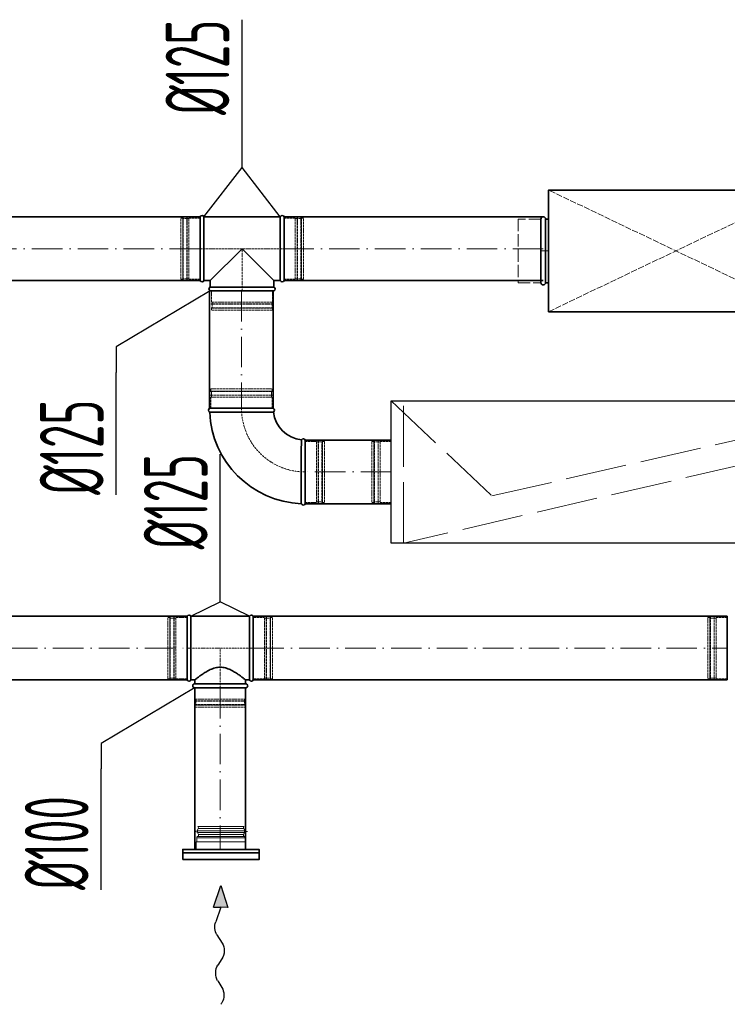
# Model space of a CAD drawing. Header units: millimetres. Extents: x -20688 to 44066, y -7315 to 67290.
# Tile 21 of 75: x 16974 to 18363, y 15554 to 17488. Entities that reach past the tile are written whole.
import ezdxf

# ---------------------------------------------------------------- set-up
doc = ezdxf.new("R2010")
doc.units = ezdxf.units.MM
for name, pattern in [('ACAD_ISO02W100', [15, 12, -3]), ('ACAD_ISO10W100', [18, 12, -3, 0, -3]), ('phl_thick', [0])]:
    doc.linetypes.add(name, pattern=pattern)
for name, color, linetype, lineweight in [('VZT_01 SUP (PŘÍVOD) - OBRYS', 5, 'Continuous', 35), ('VZT_02 SUP (PŘÍVOD) - OSA', 5, 'ACAD_ISO10W100', 5), ('VZT_05 ETA (ODVOD) - OBRYS', 6, 'Continuous', 35), ('VZT_06 ETA (ODVOD) - OSA', 6, 'ACAD_ISO10W100', 5), ('VZT_21 ZAŘÍZENÍ - OBRYS', 1, 'Continuous', 30), ('VZT_22 ZAŘÍZENÍ - DETAIL', 8, 'Continuous', 5), ('VZT_30 DISTRIBUČNÍ PRVKY - OBRYS', 1, 'Continuous', 35), ('VZT_35 TLUMIČE HLUKU - OBRYS', 1, 'Continuous', 35), ('VZT_36 TLUMIČE HLUKU - OSA', 1, 'ACAD_ISO10W100', 5), ('VZT_37 TLUMIČE HLUKU - DETAIL', 8, 'ACAD_ISO02W100', 5), ('VZT_50 POPIS - OBECNE', 7, 'Continuous', 13), ('VZT_60_KOTY - DIMENZE', 7, 'Continuous', 5)]:
    doc.layers.add(name, color=color, linetype=linetype, lineweight=lineweight)
for name, color, linetype, lineweight, plot in [('VZT_03 SUP (PŘÍVOD) - NETISK', 8, 'ACAD_ISO02W100', 5, False), ('VZT_07 ETA (ODVOD) - NETISK', 8, 'ACAD_ISO02W100', 5, False), ('VZT_39 TLUMIČE HLUKU - NETISK', 8, 'ACAD_ISO02W100', 5, False)]:
    doc.layers.add(name, color=color, linetype=linetype, lineweight=lineweight, plot=plot)
doc.styles.add('EVORA_125', font='isocp.shx', dxfattribs={"width": 0.6, "height": 125})

msp = doc.modelspace()

# ---------------------------------------------------------------- linework, layer by layer
at = {"color": 8, "lineweight": 5}
for points in [[(17325.5, 15899), (17324.1, 15902.9), (17369.2, 15902.9)], [(17413, 15899), (17414.4, 15902.9), (17369.2, 15902.9)], [(17321.7, 15880.8), (17369.2, 15880.8)], [(17323.7, 15883.4), (17369.2, 15883.4)], [(17324.6, 15898.8), (17369.2, 15898.8)], [(17325.3, 15887.1), (17369.2, 15887.1)], [(17413.9, 15898.8), (17369.2, 15898.8)], [(17413.1, 15887.1), (17369.2, 15887.1)], [(17414.8, 15883.4), (17369.2, 15883.4)], [(17416.7, 15880.8), (17369.2, 15880.8)], [(17320.7, 15857.9), (17320.7, 15872.9), (17417.7, 15872.9), (17417.7, 15857.9)], [(17320.7, 15857.9), (17417.7, 15857.9)]]:
    msp.add_lwpolyline(points, dxfattribs=at)
for points in [[(17317.1, 15892.8), (17322.8, 15894.2, -0.060863), (17323.5, 15894.3), (17369.2, 15894.3)], [(17317.1, 15892.8), (17323.1, 15891.4, 0.058981), (17323.7, 15891.3), (17369.2, 15891.3)], [(17321.7, 15872.9), (17321.7, 15880.8, -0.291473), (17323.3, 15883.2, -0.291473)], [(17421.4, 15892.8), (17415.6, 15894.2, 0.060863), (17415, 15894.3), (17369.2, 15894.3)], [(17421.4, 15892.8), (17415.4, 15891.4, -0.058981), (17414.8, 15891.3), (17369.2, 15891.3)], [(17416.7, 15872.9), (17416.7, 15880.8, 0.291473), (17415.2, 15883.2, 0.291473)]]:
    msp.add_lwpolyline(points, format="xyb", dxfattribs=at)
for centre, radius, start, end in [((17333.6, 15893.5), 10.5, 149.7176, 217.8378), ((17321.5, 15886.6), 3.88, 297.4993, 6.6735), ((17404.9, 15893.5), 10.5, 322.1622, 30.2824), ((17417, 15886.6), 3.88, 173.3265, 242.5007)]:
    msp.add_arc(centre, radius, start, end, dxfattribs=at)
at = {"layer": 'VZT_01 SUP (PŘÍVOD) - OBRYS'}
for p, q in [((17328.2, 16975.4), (17328.2, 17100.4)), ((17335.9, 16975.4), (17335.9, 17100.4)), ((17335.9, 17100.4), (17485.6, 17100.4)), ((17485.6, 16975.4), (17485.6, 17100.4)), ((17493.2, 17100.4), (17493.2, 16975.4)), ((17348.2, 16975.4), (17410.7, 17037.9)), ((17410.7, 17037.9), (17473.2, 16975.4)), ((17335.9, 16975.4), (17348.2, 16975.4)), ((17348.2, 16962.6), (17348.2, 16975.4)), ((17473.2, 16962.6), (17473.2, 16975.4)), ((17473.2, 16975.4), (17485.6, 16975.4)), ((17473.2, 16962.6), (17348.2, 16962.6)), ((17473.2, 16954.9), (17348.2, 16954.9)), ((17347, 16724.3), (17472, 16724.3)), ((17534.5, 16661.8), (17534.5, 16536.8))]:
    msp.add_line(p, q, dxfattribs=at)
for points in [[(16645, 17100.4), (17328.2, 17100.4)], [(17493.2, 17100.4), (18001.8, 17100.4)], [(16645, 16975.4), (17328.2, 16975.4)], [(17493.2, 16975.4), (18001.8, 16975.4)], [(17534.5, 16661.8), (17703.5, 16661.8)], [(17534.5, 16536.8), (17703.5, 16536.8)]]:
    msp.add_lwpolyline(points, dxfattribs=at)
at = {"layer": 'VZT_01 SUP (PŘÍVOD) - OBRYS', "elevation": 0}
for points in [[(17347, 16724.3), (17347, 16954.9)], [(17472, 16724.3), (17472, 16954.9)]]:
    msp.add_lwpolyline(points, dxfattribs=at)
at = {"layer": 'VZT_01 SUP (PŘÍVOD) - OBRYS'}
for centre, radius, start, end in [((17332.1, 17098.8), 4.17, 23.4678, 156.5322), ((17489.4, 17098.8), 4.17, 23.4678, 156.5322), ((17332.1, 16977.1), 4.17, 203.4678, 336.5322), ((17489.4, 16977.1), 4.17, 203.4678, 336.5322), ((17349.9, 16958.8), 4.17, 113.4678, 246.5322), ((17471.6, 16958.8), 4.17, 293.4678, 66.5322), ((17348.7, 16720.5), 4.17, 113.4678, 248.8928), ((17534.5, 16724.3), 187.5, 182.3607, 267.6393), ((17470.3, 16720.5), 4.17, 300.2981, 66.5322), ((17534.5, 16724.3), 62.5, 186.8302, 263.1698), ((17530.7, 16660.2), 4.17, 23.4678, 149.7019), ((17530.7, 16538.5), 4.17, 201.1072, 336.5322)]:
    msp.add_arc(centre, radius, start, end, dxfattribs=at)
for points, knots in [([(17472.5, 16716.9), (17472.5, 16716.9), (17472.4, 16716.9), (17472.1, 16716.9), (17471.8, 16716.9), (17470.7, 16716.9), (17469.9, 16716.9), (17466.8, 16716.9), (17463.6, 16716.8), (17454.7, 16716.8), (17448.5, 16716.8), (17434.4, 16716.7), (17426.6, 16716.7), (17410.4, 16716.7), (17402.2, 16716.7), (17386.3, 16716.6), (17378.8, 16716.6), (17365.6, 16716.6), (17360.1, 16716.6), (17353.1, 16716.6), (17350.9, 16716.6), (17347.9, 16716.6), (17347.2, 16716.6), (17347.2, 16716.6)], [197.067977, 197.067977, 197.067977, 197.067977, 201.792196, 201.792196, 209.190204, 209.190204, 218.040239, 218.040239, 237.760854, 237.760854, 262.206108, 262.206108, 286.831239, 286.831239, 311.323072, 311.323072, 335.946087, 335.946087, 360.704397, 360.704397, 377.088273, 377.088273, 394.105327, 394.105327, 394.105327, 394.105327]), ([(17527.1, 16662.3), (17527.1, 16662.3), (17527.1, 16660.7), (17527, 16654.6), (17527, 16650.1), (17526.9, 16638.7), (17526.9, 16631.9), (17526.9, 16616.9), (17526.9, 16608.8), (17526.8, 16592.4), (17526.8, 16584.3), (17526.8, 16569.1), (17526.8, 16562.2), (17526.8, 16550.4), (17526.8, 16545.7), (17526.8, 16539.1), (17526.8, 16537.2), (17526.8, 16537), (17526.8, 16537), (17526.8, 16537)], [0, 0, 0, 0, 24.235852, 24.235852, 48.531845, 48.531845, 73.024415, 73.024415, 97.570898, 97.570898, 122.078339, 122.078339, 146.53579, 146.53579, 170.957495, 170.957495, 195.359468, 195.359468, 197.168246, 197.168246, 197.168246, 197.168246])]:
    msp.add_open_spline(points, degree=3, knots=knots, dxfattribs=at)
at = {"layer": 'VZT_02 SUP (PŘÍVOD) - OSA', "ltscale": 5}
for points in [[(17328.2, 17037.9), (16645, 17037.9)], [(18001.8, 17037.9), (17493.2, 17037.9)], [(17703.5, 16599.3), (17534.5, 16599.3)]]:
    msp.add_lwpolyline(points, dxfattribs=at)
at = {"layer": 'VZT_02 SUP (PŘÍVOD) - OSA', "ltscale": 0.3}
msp.add_lwpolyline([(17410.7, 16954.9), (17410.7, 17037.9)], dxfattribs=at)
at = {"layer": 'VZT_02 SUP (PŘÍVOD) - OSA', "ltscale": 5, "elevation": 0}
msp.add_lwpolyline([(17409.5, 16954.9), (17409.5, 16724.3)], dxfattribs=at)
at = {"layer": 'VZT_02 SUP (PŘÍVOD) - OSA', "ltscale": 0.3, "elevation": 0}
msp.add_lwpolyline([(17534.5, 16599.3), (17534.5, 16599.3, -0.414214), (17409.5, 16724.3), (17409.5, 16724.3)], format="xyb", dxfattribs=at)
at = {"layer": 'VZT_03 SUP (PŘÍVOD) - NETISK', "ltscale": 0.4}
for p, q in [((17294.7, 16976.9), (17294.7, 17098.9)), ((17295.2, 17098.9), (17294.7, 17098.9)), ((17295.2, 16976.9), (17295.2, 17098.9)), ((17302.2, 16976.9), (17302.2, 17098.9)), ((17302.7, 17098.9), (17302.2, 17098.9)), ((17302.7, 16976.9), (17302.7, 17098.9)), ((17518.7, 16976.9), (17518.7, 17098.9)), ((17519.2, 17098.9), (17518.7, 17098.9)), ((17519.2, 16976.9), (17519.2, 17098.9)), ((17526.2, 16976.9), (17526.2, 17098.9)), ((17526.7, 17098.9), (17526.2, 17098.9)), ((17526.7, 16976.9), (17526.7, 17098.9)), ((17290.2, 16977.9), (17290.2, 17097.9)), ((17294.2, 17097.9), (17290.2, 17097.9)), ((17294.2, 16977.9), (17294.2, 17097.9)), ((17294.7, 17096.9), (17294.2, 17096.9)), ((17302.2, 17096.9), (17295.2, 17096.9)), ((17306.2, 17096.9), (17302.7, 17096.9)), ((17306.2, 16977.9), (17306.2, 17097.9)), ((17328.2, 17097.9), (17306.2, 17097.9)), ((17515.2, 17097.9), (17493.2, 17097.9)), ((17515.2, 16977.9), (17515.2, 17097.9)), ((17518.7, 17096.9), (17515.2, 17096.9)), ((17526.2, 17096.9), (17519.2, 17096.9)), ((17527.2, 17096.9), (17526.7, 17096.9)), ((17527.2, 16977.9), (17527.2, 17097.9)), ((17531.2, 17097.9), (17527.2, 17097.9)), ((17531.2, 16977.9), (17531.2, 17097.9)), ((17294.2, 16977.9), (17290.2, 16977.9)), ((17294.7, 16978.9), (17294.2, 16978.9)), ((17295.2, 16976.9), (17294.7, 16976.9)), ((17302.2, 16978.9), (17295.2, 16978.9)), ((17302.7, 16976.9), (17302.2, 16976.9)), ((17306.2, 16978.9), (17302.7, 16978.9)), ((17328.2, 16977.9), (17306.2, 16977.9)), ((17515.2, 16977.9), (17493.2, 16977.9)), ((17518.7, 16978.9), (17515.2, 16978.9)), ((17519.2, 16976.9), (17518.7, 16976.9)), ((17526.2, 16978.9), (17519.2, 16978.9)), ((17526.7, 16976.9), (17526.2, 16976.9)), ((17527.2, 16978.9), (17526.7, 16978.9)), ((17531.2, 16977.9), (17527.2, 16977.9)), ((17350.7, 16954.9), (17350.7, 16932.9)), ((17470.7, 16954.9), (17470.7, 16932.9)), ((17471.7, 16929.4), (17349.7, 16929.4)), ((17349.7, 16929.4), (17349.7, 16928.9)), ((17471.7, 16928.9), (17349.7, 16928.9)), ((17470.7, 16932.9), (17350.7, 16932.9)), ((17351.7, 16932.9), (17351.7, 16929.4)), ((17351.7, 16928.9), (17351.7, 16921.9)), ((17469.7, 16932.9), (17469.7, 16929.4)), ((17469.7, 16928.9), (17469.7, 16921.9)), ((17471.7, 16929.4), (17471.7, 16928.9)), ((17471.7, 16921.9), (17349.7, 16921.9)), ((17349.7, 16921.9), (17349.7, 16921.4)), ((17471.7, 16921.4), (17349.7, 16921.4)), ((17470.7, 16920.9), (17350.7, 16920.9)), ((17350.7, 16920.9), (17350.7, 16916.9)), ((17470.7, 16916.9), (17350.7, 16916.9)), ((17351.7, 16921.4), (17351.7, 16920.9)), ((17469.7, 16921.4), (17469.7, 16920.9)), ((17470.7, 16920.9), (17470.7, 16916.9)), ((17471.7, 16921.9), (17471.7, 16921.4)), ((17348.5, 16757.8), (17470.5, 16757.8)), ((17348.5, 16757.3), (17348.5, 16757.8)), ((17348.5, 16757.3), (17470.5, 16757.3)), ((17348.5, 16750.3), (17470.5, 16750.3)), ((17348.5, 16749.8), (17348.5, 16750.3)), ((17349.5, 16762.3), (17469.5, 16762.3)), ((17349.5, 16758.3), (17349.5, 16762.3)), ((17349.5, 16758.3), (17469.5, 16758.3)), ((17350.5, 16757.8), (17350.5, 16758.3)), ((17350.5, 16750.3), (17350.5, 16757.3)), ((17468.5, 16757.8), (17468.5, 16758.3)), ((17468.5, 16750.3), (17468.5, 16757.3)), ((17469.5, 16758.3), (17469.5, 16762.3)), ((17470.5, 16757.3), (17470.5, 16757.8)), ((17470.5, 16749.8), (17470.5, 16750.3)), ((17348.5, 16749.8), (17470.5, 16749.8)), ((17349.5, 16746.3), (17469.5, 16746.3)), ((17349.5, 16724.3), (17349.5, 16746.3)), ((17350.5, 16746.3), (17350.5, 16749.8)), ((17468.5, 16746.3), (17468.5, 16749.8)), ((17469.5, 16724.3), (17469.5, 16746.3)), ((17534.5, 16659.3), (17556.5, 16659.3)), ((17556.5, 16659.3), (17556.5, 16539.3)), ((17556.5, 16658.3), (17560, 16658.3)), ((17560, 16660.3), (17560, 16538.3)), ((17560, 16660.3), (17560.5, 16660.3)), ((17560.5, 16660.3), (17560.5, 16538.3)), ((17560.5, 16658.3), (17567.5, 16658.3)), ((17567.5, 16660.3), (17567.5, 16538.3)), ((17567.5, 16660.3), (17568, 16660.3)), ((17568, 16660.3), (17568, 16538.3)), ((17568, 16658.3), (17568.5, 16658.3)), ((17568.5, 16659.3), (17568.5, 16539.3)), ((17568.5, 16659.3), (17572.5, 16659.3)), ((17572.5, 16659.3), (17572.5, 16539.3)), ((17534.5, 16539.3), (17556.5, 16539.3)), ((17556.5, 16540.3), (17560, 16540.3)), ((17560, 16538.3), (17560.5, 16538.3)), ((17560.5, 16540.3), (17567.5, 16540.3)), ((17567.5, 16538.3), (17568, 16538.3)), ((17568, 16540.3), (17568.5, 16540.3)), ((17568.5, 16539.3), (17572.5, 16539.3))]:
    msp.add_line(p, q, dxfattribs=at)
msp.add_lwpolyline([(17328.2, 17037.9), (17493.2, 17037.9)], dxfattribs=at)
at = {"layer": 'VZT_05 ETA (ODVOD) - OBRYS'}
for p, q in [((17302.7, 16190.7), (17302.7, 16315.7)), ((17310.4, 16315.7), (17310.4, 16190.7)), ((17425.1, 16315.7), (17310.4, 16315.7)), ((17425.1, 16190.7), (17425.1, 16315.7)), ((17432.7, 16190.7), (17432.7, 16315.7)), ((18363.1, 16315.7), (18363.1, 16190.7)), ((17317.7, 16190.7), (17310.4, 16190.7)), ((17317.7, 16183.2), (17317.7, 16190.7)), ((17417.7, 16183.2), (17417.7, 16190.7)), ((17425.1, 16190.7), (17417.7, 16190.7)), ((17317.7, 16183.2), (17417.7, 16183.2)), ((17317.7, 16175.2), (17417.7, 16175.2))]:
    msp.add_line(p, q, dxfattribs=at)
for points in [[(17302.7, 16315.7), (16769.2, 16315.7)], [(17302.7, 16190.7), (16769.2, 16190.7)], [(17317.7, 15857.9), (17317.7, 16175.2)], [(17417.7, 15857.9), (17417.7, 16175.2)]]:
    msp.add_lwpolyline(points, dxfattribs=at)
at = {"layer": 'VZT_05 ETA (ODVOD) - OBRYS', "elevation": 0}
for points in [[(18363.1, 16315.7), (17432.7, 16315.7)], [(18363.1, 16190.7), (17432.7, 16190.7)]]:
    msp.add_lwpolyline(points, dxfattribs=at)
at = {"layer": 'VZT_05 ETA (ODVOD) - OBRYS'}
for centre, radius, start, end in [((17306.6, 16314), 4.17, 23.4678, 156.5322), ((17428.9, 16314), 4.17, 23.4678, 156.5322), ((17306.6, 16192.3), 4.17, 203.4678, 336.5322), ((17428.9, 16192.3), 4.17, 203.4678, 336.5322), ((17317.7, 16179.2), 4, 90, 270), ((17417.7, 16179.2), 4, 270, 90)]:
    msp.add_arc(centre, radius, start, end, dxfattribs=at)
msp.add_open_spline([(17317.7, 16190.7), (17317.7, 16190.7), (17317.8, 16190.7), (17318.2, 16191), (17318.4, 16191.2), (17319.1, 16191.7), (17319.5, 16192.1), (17320.5, 16192.9), (17321.1, 16193.3), (17322.4, 16194.3), (17323.1, 16194.9), (17324.7, 16196.1), (17325.5, 16196.7), (17327.4, 16198.1), (17328.3, 16198.8), (17330.3, 16200.2), (17331.3, 16200.9), (17333.5, 16202.4), (17334.6, 16203.1), (17337, 16204.7), (17338.3, 16205.5), (17341, 16207.1), (17342.3, 16207.9), (17345.2, 16209.4), (17346.7, 16210.2), (17351.2, 16212.3), (17354.4, 16213.5), (17359.3, 16214.8), (17361, 16215.1), (17364.3, 16215.5), (17366, 16215.7), (17369.4, 16215.7), (17371.1, 16215.5), (17374.5, 16215.1), (17376.2, 16214.8), (17381.1, 16213.5), (17384.3, 16212.3), (17388.8, 16210.2), (17390.3, 16209.4), (17393.1, 16207.9), (17394.5, 16207.1), (17397.2, 16205.5), (17398.4, 16204.7), (17400.9, 16203.1), (17402, 16202.4), (17404.1, 16200.9), (17405.2, 16200.2), (17407.2, 16198.8), (17408.1, 16198.1), (17409.9, 16196.7), (17410.8, 16196.1), (17412.4, 16194.9), (17413.1, 16194.3), (17414.4, 16193.3), (17415, 16192.9), (17416, 16192.1), (17416.4, 16191.7), (17417.1, 16191.2), (17417.3, 16191), (17417.7, 16190.7), (17417.7, 16190.7), (17417.7, 16190.7)], degree=3, knots=[80.753728, 80.753728, 80.753728, 80.753728, 85.721109, 85.721109, 90.68849, 90.68849, 95.655871, 95.655871, 100.623252, 100.623252, 105.590633, 105.590633, 110.558015, 110.558015, 115.525396, 115.525396, 120.492777, 120.492777, 125.619612, 125.619612, 130.746447, 130.746447, 135.873281, 135.873281, 141.000116, 141.000116, 151.253786, 151.253786, 156.38062, 156.38062, 161.507455, 161.507455, 166.63429, 166.63429, 171.761125, 171.761125, 182.014794, 182.014794, 187.141629, 187.141629, 192.268464, 192.268464, 197.395298, 197.395298, 202.522133, 202.522133, 207.489514, 207.489514, 212.456896, 212.456896, 217.424277, 217.424277, 222.391658, 222.391658, 227.359039, 227.359039, 232.32642, 232.32642, 237.293801, 237.293801, 242.261183, 242.261183, 242.261183, 242.261183], dxfattribs=at)
at = {"layer": 'VZT_06 ETA (ODVOD) - OSA', "ltscale": 5}
for points in [[(16769.2, 16253.2), (17302.7, 16253.2)], [(17367.7, 16175.2), (17367.7, 15857.9)]]:
    msp.add_lwpolyline(points, dxfattribs=at)
at = {"layer": 'VZT_06 ETA (ODVOD) - OSA', "ltscale": 0.3}
for points in [[(17432.7, 16253.2), (17302.7, 16253.2)], [(17367.7, 16175.2), (17367.7, 16253.2)]]:
    msp.add_lwpolyline(points, dxfattribs=at)
at = {"layer": 'VZT_06 ETA (ODVOD) - OSA', "ltscale": 5, "elevation": 0}
msp.add_lwpolyline([(17432.7, 16253.2), (18363.1, 16253.2)], dxfattribs=at)
at = {"layer": 'VZT_07 ETA (ODVOD) - NETISK', "ltscale": 0.4}
for p, q in [((17665.5, 16659.3), (17665.5, 16539.3)), ((17669.5, 16659.3), (17665.5, 16659.3)), ((17669.5, 16659.3), (17669.5, 16539.3)), ((17670, 16658.3), (17669.5, 16658.3)), ((17670, 16660.3), (17670, 16538.3)), ((17670.5, 16660.3), (17670, 16660.3)), ((17670.5, 16660.3), (17670.5, 16538.3)), ((17677.5, 16658.3), (17670.5, 16658.3)), ((17677.5, 16660.3), (17677.5, 16538.3)), ((17678, 16660.3), (17677.5, 16660.3)), ((17678, 16660.3), (17678, 16538.3)), ((17681.5, 16658.3), (17678, 16658.3)), ((17681.5, 16659.3), (17681.5, 16539.3)), ((17703.5, 16659.3), (17681.5, 16659.3)), ((17669.5, 16539.3), (17665.5, 16539.3)), ((17670, 16540.3), (17669.5, 16540.3)), ((17670.5, 16538.3), (17670, 16538.3)), ((17677.5, 16540.3), (17670.5, 16540.3)), ((17678, 16538.3), (17677.5, 16538.3)), ((17681.5, 16540.3), (17678, 16540.3)), ((17703.5, 16539.3), (17681.5, 16539.3)), ((17264.7, 16193.2), (17264.7, 16313.2)), ((17264.7, 16313.2), (17268.7, 16313.2)), ((17268.7, 16193.2), (17268.7, 16313.2)), ((17268.7, 16312.2), (17269.2, 16312.2)), ((17269.2, 16192.2), (17269.2, 16314.2)), ((17269.2, 16314.2), (17269.7, 16314.2)), ((17269.7, 16192.2), (17269.7, 16314.2)), ((17269.7, 16312.2), (17276.7, 16312.2)), ((17276.7, 16192.2), (17276.7, 16314.2)), ((17276.7, 16314.2), (17277.2, 16314.2)), ((17277.2, 16192.2), (17277.2, 16314.2)), ((17277.2, 16312.2), (17280.7, 16312.2)), ((17280.7, 16193.2), (17280.7, 16313.2)), ((17280.7, 16313.2), (17302.7, 16313.2)), ((17432.7, 16313.2), (17454.7, 16313.2)), ((17454.7, 16193.2), (17454.7, 16313.2)), ((17454.7, 16312.2), (17458.2, 16312.2)), ((17458.2, 16192.2), (17458.2, 16314.2)), ((17458.2, 16314.2), (17458.7, 16314.2)), ((17458.7, 16192.2), (17458.7, 16314.2)), ((17458.7, 16312.2), (17465.7, 16312.2)), ((17465.7, 16192.2), (17465.7, 16314.2)), ((17465.7, 16314.2), (17466.2, 16314.2)), ((17466.2, 16192.2), (17466.2, 16314.2)), ((17466.2, 16312.2), (17466.7, 16312.2)), ((17466.7, 16193.2), (17466.7, 16313.2)), ((17466.7, 16313.2), (17470.7, 16313.2)), ((17470.7, 16193.2), (17470.7, 16313.2)), ((18325.1, 16313.2), (18325.1, 16193.2)), ((18329.1, 16313.2), (18325.1, 16313.2)), ((18329.1, 16313.2), (18329.1, 16193.2)), ((18329.6, 16312.2), (18329.1, 16312.2)), ((18329.6, 16314.2), (18329.6, 16192.2)), ((18330.1, 16314.2), (18329.6, 16314.2)), ((18330.1, 16314.2), (18330.1, 16192.2)), ((18337.1, 16312.2), (18330.1, 16312.2)), ((18337.1, 16314.2), (18337.1, 16192.2)), ((18337.6, 16314.2), (18337.1, 16314.2)), ((18337.6, 16314.2), (18337.6, 16192.2)), ((18341.1, 16312.2), (18337.6, 16312.2)), ((18341.1, 16313.2), (18341.1, 16193.2)), ((18363.1, 16313.2), (18341.1, 16313.2)), ((17264.7, 16193.2), (17268.7, 16193.2)), ((17268.7, 16194.2), (17269.2, 16194.2)), ((17269.2, 16192.2), (17269.7, 16192.2)), ((17269.7, 16194.2), (17276.7, 16194.2)), ((17276.7, 16192.2), (17277.2, 16192.2)), ((17277.2, 16194.2), (17280.7, 16194.2)), ((17280.7, 16193.2), (17302.7, 16193.2)), ((17432.7, 16193.2), (17454.7, 16193.2)), ((17454.7, 16194.2), (17458.2, 16194.2)), ((17458.2, 16192.2), (17458.7, 16192.2)), ((17458.7, 16194.2), (17465.7, 16194.2)), ((17465.7, 16192.2), (17466.2, 16192.2)), ((17466.2, 16194.2), (17466.7, 16194.2)), ((17466.7, 16193.2), (17470.7, 16193.2)), ((18329.1, 16193.2), (18325.1, 16193.2)), ((18329.6, 16194.2), (18329.1, 16194.2)), ((18330.1, 16192.2), (18329.6, 16192.2)), ((18337.1, 16194.2), (18330.1, 16194.2)), ((18337.6, 16192.2), (18337.1, 16192.2)), ((18341.1, 16194.2), (18337.6, 16194.2)), ((18363.1, 16193.2), (18341.1, 16193.2)), ((17318.7, 16175.2), (17318.7, 16153.2)), ((17416.7, 16175.2), (17416.7, 16153.2)), ((17318.7, 16153.2), (17416.7, 16153.2)), ((17319.7, 16153.2), (17319.7, 16149.7)), ((17415.7, 16153.2), (17415.7, 16149.7)), ((17317.7, 16149.7), (17417.7, 16149.7)), ((17317.7, 16149.7), (17317.7, 16149.2)), ((17317.7, 16149.2), (17417.7, 16149.2)), ((17317.7, 16142.2), (17417.7, 16142.2)), ((17317.7, 16142.2), (17317.7, 16141.7)), ((17317.7, 16141.7), (17417.7, 16141.7)), ((17318.7, 16141.2), (17416.7, 16141.2)), ((17318.7, 16141.2), (17318.7, 16137.2)), ((17318.7, 16137.2), (17416.7, 16137.2)), ((17319.7, 16149.2), (17319.7, 16142.2)), ((17319.7, 16141.7), (17319.7, 16141.2)), ((17415.7, 16149.2), (17415.7, 16142.2)), ((17415.7, 16141.7), (17415.7, 16141.2)), ((17416.7, 16141.2), (17416.7, 16137.2)), ((17417.7, 16149.7), (17417.7, 16149.2)), ((17417.7, 16142.2), (17417.7, 16141.7))]:
    msp.add_line(p, q, dxfattribs=at)
at = {"layer": 'VZT_21 ZAŘÍZENÍ - OBRYS'}
msp.add_lwpolyline([(17703.5, 16739.3), (19203.5, 16739.3), (19203.5, 16459.3), (17703.5, 16459.3)], close=True, dxfattribs=at)
at = {"layer": 'VZT_22 ZAŘÍZENÍ - DETAIL', "linetype": 'ACAD_ISO02W100', "lineweight": 5, "ltscale": 10}
for points in [[(17703.5, 16739.3), (17900.9, 16552.1), (18719.1, 16739.3)], [(17727.4, 16459.3), (17727.4, 16739.3)], [(18739.7, 16459.3), (18545, 16649.4), (17727.4, 16459.3)]]:
    msp.add_lwpolyline(points, dxfattribs=at)
at = {"layer": 'VZT_30 DISTRIBUČNÍ PRVKY - OBRYS'}
msp.add_lwpolyline([(17294.2, 15837.9), (17444.2, 15837.9), (17444.2, 15857.9), (17294.2, 15857.9)], close=True, dxfattribs=at)
msp.add_lwpolyline([(17444.2, 15851.1), (17294.2, 15851.1)], dxfattribs=at)
at = {"layer": 'VZT_35 TLUMIČE HLUKU - OBRYS'}
msp.add_line((17997.3, 17096.1), (17997.3, 16971.1), dxfattribs=at)
at = {"layer": 'VZT_35 TLUMIČE HLUKU - OBRYS', "elevation": 0}
msp.add_lwpolyline([(18512.3, 16914.1), (18012.3, 16914.1), (18012.3, 17153.1), (18512.3, 17153.1)], close=True, dxfattribs=at)
for points in [[(18006.3, 17096.1), (18006.3, 16971.1)], [(18006.3, 17096.1), (18012.3, 17096.1)], [(18006.3, 16971.1), (18012.3, 16971.1)]]:
    msp.add_lwpolyline(points, dxfattribs=at)
at = {"layer": 'VZT_35 TLUMIČE HLUKU - OBRYS'}
for centre, start, end in [((18001.8, 17096.1), 0, 180), ((18001.8, 16971.1), 180, 0)]:
    msp.add_arc(centre, 4.5, start, end, dxfattribs=at)
at = {"layer": 'VZT_36 TLUMIČE HLUKU - OSA', "ltscale": 5, "elevation": 0}
msp.add_lwpolyline([(17997.3, 17033.6), (18012.3, 17033.6)], dxfattribs=at)
at = {"layer": 'VZT_37 TLUMIČE HLUKU - DETAIL', "lineweight": 5, "elevation": 0}
for points in [[(18512.3, 16914.1), (18012.3, 17153.1)], [(18012.3, 16914.1), (18512.3, 17153.1)]]:
    msp.add_lwpolyline(points, dxfattribs=at)
at = {"layer": 'VZT_39 TLUMIČE HLUKU - NETISK', "ltscale": 2, "elevation": 0}
msp.add_lwpolyline([(17997.3, 17096.1), (17952.3, 17096.1), (17952.3, 16971.1), (17997.3, 16971.1)], dxfattribs=at)
at = {"layer": 'VZT_50 POPIS - OBECNE', "color": 0, "lineweight": -2}
for p, q in [((17354.7, 15744.3), (17369.2, 15787.2)), ((17369.2, 15787.2), (17382.6, 15744)), ((17354.7, 15744.3), (17368.7, 15744.2)), ((17368.7, 15744.2), (17358.9, 15715.5)), ((17382.6, 15744), (17368.7, 15744.2)), ((17361.2, 15690.1), (17371.6, 15673.6)), ((17371.2, 15642.6), (17363.2, 15630.7)), ((17362.8, 15599.7), (17371, 15586.7))]:
    msp.add_line(p, q, dxfattribs=at)
at = {"layer": 'VZT_50 POPIS - OBECNE'}
msp.add_line((17371.1, 15556.6), (17369.2, 15553.5), dxfattribs=at)
at = {"layer": 'VZT_50 POPIS - OBECNE', "color": 0, "lineweight": -2, "extrusion": (0, 0, -1)}
for centre, start_param, end_param in [((17370.7, 15705.5), 3.908129, 5.191299), ((17362.1, 15658.2), 0.766537, 2.375056), ((17372.3, 15615.1), 3.908129, 5.516649), ((17361.4, 15571.4), 0.766537, 2.320574)]:
    msp.add_ellipse(centre, major_axis=(0.3, 21.5), ratio=0.625, start_param=start_param, end_param=end_param, dxfattribs=at)
at = {"layer": 'VZT_50 POPIS - OBECNE', "color": 0, "lineweight": -2}
msp.add_solid([(17354.7, 15744.3), (17382.6, 15744), (17369.2, 15787.2)], dxfattribs=at)
at = {"layer": 'VZT_60_KOTY - DIMENZE', "linetype": 'ByBlock', "lineweight": -2}
for p, q in [((17410.7, 17197.1), (17410.7, 17247.1)), ((17163.8, 16844.8), (17163.8, 16794.8)), ((17368, 16343.9), (17368, 16393.9)), ((17134.3, 16065.8), (17134.3, 16015.8))]:
    msp.add_line(p, q, dxfattribs=at)
at = {"layer": 'VZT_60_KOTY - DIMENZE', "linetype": 'ByBlock', "lineweight": -2, "elevation": 0}
for points in [[(17410.7, 17247.1), (17410.7, 17487.7)], [(17335.9, 17100.4), (17410.7, 17197.1)], [(17485.6, 17100.4), (17410.7, 17197.1)], [(17410.7, 17197.1), (17410.7, 17197.1)], [(17348.2, 16954.9), (17163.8, 16844.8)], [(17163.8, 16554.2), (17163.8, 16794.8)], [(17368, 16393.9), (17368, 16634.5)], [(17310.4, 16315.7), (17368, 16343.9)], [(17425.1, 16315.7), (17368, 16343.9)], [(17368, 16343.9), (17368, 16343.9)], [(17318.8, 16175.9), (17134.3, 16065.8)], [(17134.3, 15778.2), (17134.3, 16015.8)]]:
    msp.add_lwpolyline(points, dxfattribs=at)

# ---------------------------------------------------------------- texts
at = {"layer": 'VZT_60_KOTY - DIMENZE', "linetype": 'phl_thick', "char_height": 125, "rotation": 90, "style": 'EVORA_125'}
for s, insert, attachment_point in [('%%C125', (17260.7, 17487.7), 3), ('%%C125', (17013.8, 16554.2), 1), ('%%C125', (17218, 16634.5), 3), ('%%C100', (16984.3, 15778.2), 1)]:
    msp.add_mtext(s, dxfattribs=dict(at, insert=insert, attachment_point=attachment_point))

doc.saveas('drawing.dxf')
